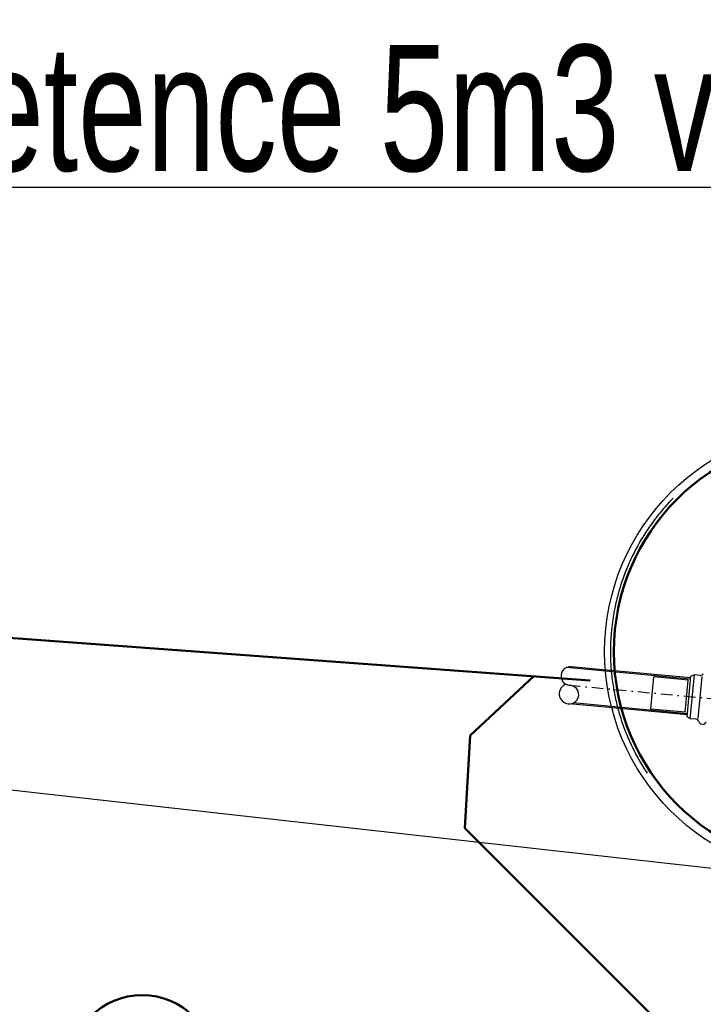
# Model space of a CAD drawing. Header units: millimetres. Extents: x -31600 to 34836, y -22665 to 23603.
# Tile 9 of 20: x -18887 to -15928, y 12796 to 17061. Entities that reach past the tile are written whole.
import ezdxf

# ---------------------------------------------------------------- set-up
doc = ezdxf.new("R2010")
doc.units = ezdxf.units.MM
doc.header["$MEASUREMENT"] = 0
doc.linetypes.add('DASHDOT', pattern=[1, 0.5, -0.25, 0, -0.25])
doc.linetypes.add('Dashed', pattern=[1905, 1270, -635])
for name, color, linetype, lineweight in [('--KANAL', 6, 'Continuous', 50), ('--KANAL_DEST', 5, 'Continuous', 50), ('--KANAL_POPIS', 1, 'Continuous', 25)]:
    doc.layers.add(name, color=color, linetype=linetype, lineweight=lineweight)
for name, color, linetype in [('AS-Koty', 7, 'Continuous'), ('AS-Nevid', 241, 'Dashed'), ('AS-Obrys', 7, 'Continuous'), ('AS-Osy', 4, 'DASHDOT'), ('BT_ortho', 7, 'Continuous')]:
    doc.layers.add(name, color=color, linetype=linetype)
doc.styles.add('styl3', font='arial.ttf', dxfattribs={"width": 0.7, "height": 250})

msp = doc.modelspace()

# ---------------------------------------------------------------- linework, layer by layer
at = {"layer": '--KANAL', "ltscale": 100}
msp.add_circle((-15379.8, 14323.6), 935, dxfattribs=at)
at = {"layer": '--KANAL'}
msp.add_circle((-18356.6, 12521), 315, dxfattribs=at)
at = {"layer": '--KANAL_DEST'}
for p, q in [((-16417.1, 14199.4), (-20764.3, 14517.4)), ((-16936.8, 13961.3), (-16661, 14217.2)), ((-16936.8, 13961.3), (-16959.5, 13559.2)), ((-12793.7, 9393.4), (-16959.5, 13559.2))]:
    msp.add_line(p, q, dxfattribs=at)
at = {"layer": '--KANAL_POPIS'}
msp.add_line((-19277.6, 16336.1), (-13791.6, 16336.1), dxfattribs=at)
msp.add_circle((-15379.8, 14323.6), 975, dxfattribs=at)
at = {"layer": 'AS-Koty'}
for centre, radius, start, end in [((-16503.4, 14218.6), 40.2, 81.9191, 267.3279), ((-16508.2, 14141.3), 43.1, 107.3154, 263.9288), ((-16507.1, 14138.2), 40.2, 261.9191, 87.3279)]:
    msp.add_arc(centre, radius, start, end, dxfattribs=at)
at = {"layer": 'AS-Nevid', "ltscale": 100}
for p, q in [((-15982.5, 14204.5), (-16520.2, 14255.1)), ((-15982, 14209.8), (-16376.8, 14247)), ((-15981.5, 14215.9), (-15981.5, 14215.9)), ((-15966.3, 14223.6), (-15981.3, 14217.8)), ((-15940.6, 14221.2), (-15966.3, 14223.6)), ((-15996.6, 14055.2), (-16490.3, 14101.6)), ((-15997.1, 14049.8), (-16350.4, 14083.1)), ((-15997.8, 14041.8), (-15997.8, 14041.8)), ((-15984.2, 14033.4), (-15997.8, 14041.8)), ((-15958.4, 14031), (-15984.2, 14033.4))]:
    msp.add_line(p, q, dxfattribs=at)
at = {"layer": 'AS-Nevid', "ltscale": 80}
for p, q in [((-16155.4, 14075.1), (-16142.3, 14214.5)), ((-15993, 14200.5), (-16142.3, 14214.5)), ((-15950.1, 14034), (-15933, 14216.7)), ((-16006.1, 14061.1), (-15993, 14200.5)), ((-16006.1, 14061.1), (-16155.4, 14075.1))]:
    msp.add_line(p, q, dxfattribs=at)
at = {"layer": 'AS-Nevid', "ltscale": 60}
for p, q in [((-15997.8, 14041.8), (-15981.3, 14217.8)), ((-15984.2, 14033.4), (-15966.3, 14223.6))]:
    msp.add_line(p, q, dxfattribs=at)
at = {"layer": 'AS-Nevid', "ltscale": 100}
for centre, start, end in [((-15379.8, 14323.6), 135.6049, 168.6421), ((-15379.7, 14323.6), 168.501, 180.7461), ((-15379.8, 14323.6), 180.6049, 213.6421)]:
    msp.add_arc(centre, 950, start, end, dxfattribs=at)
at = {"layer": 'AS-Obrys'}
for p, q in [((-16376.8, 14247), (-16497.7, 14258.4)), ((-16350.4, 14083.1), (-16509, 14098)), ((-15929, 14009), (-15935.9, 14009.6))]:
    msp.add_line(p, q, dxfattribs=at)
for centre, radius, start, end in [((-15939.3, 14234), 12.9, 264.6235, 336.8116), ((-15959.7, 14018.2), 12.9, 12.4355, 84.6235), ((-15933.2, 14023.5), 14.1, 190.3292, 259.0557), ((-15929.1, 14023.1), 14.1, 270.1914, 342.5796)]:
    msp.add_arc(centre, radius, start, end, dxfattribs=at)
at = {"layer": 'AS-Osy', "ltscale": 100}
msp.add_line((-16509.9, 14178.9), (-14114.6, 13953.4), dxfattribs=at)
at = {"layer": 'BT_ortho', "linetype": 'Continuous'}
msp.add_lwpolyline([(-21420.4, 14004.7), (-10838.1, 12821.5)], dxfattribs=at)

# ---------------------------------------------------------------- texts
at = {"layer": '--KANAL_POPIS', "style": 'styl3', "width": 0.7}
msp.add_text('retence 5m3 včetně vystrojení', height=546, dxfattribs=at).set_placement((-19257.5, 16405.9))

doc.saveas('drawing.dxf')
